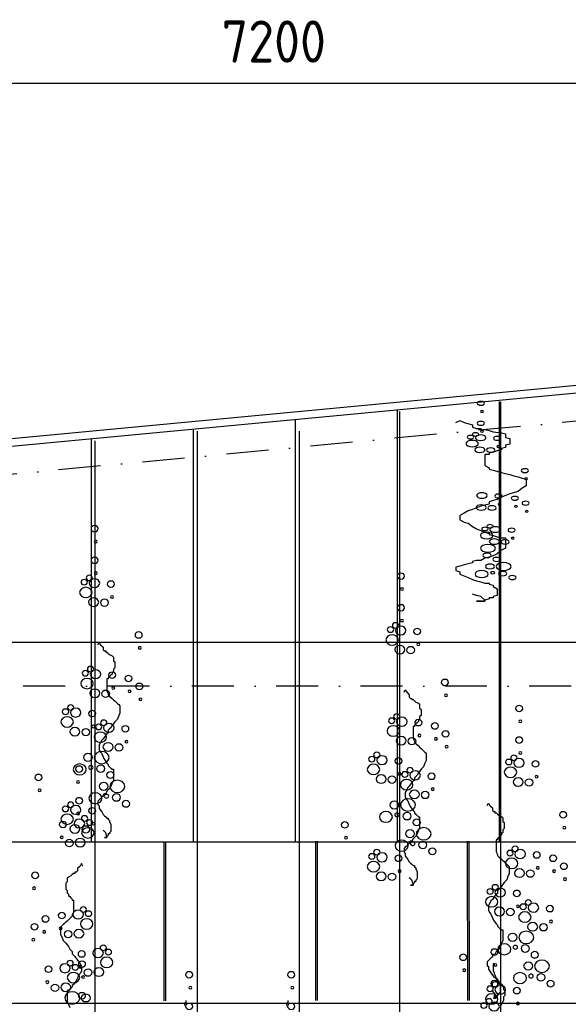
# Model space of a CAD drawing. Extents: x 39126 to 165842, y 74119 to 102739.
# Tile 19 of 22: x 122356 to 128863, y 85959 to 97643. Entities that reach past the tile are written whole.
import ezdxf
from ezdxf.enums import TextEntityAlignment as Align

# ---------------------------------------------------------------- set-up
doc = ezdxf.new("R2010")
doc.units = 0
doc.header["$LTSCALE"] = 1000
doc.header["$MEASUREMENT"] = 0
doc.linetypes.add('DASHDOT', pattern=[1, 0.5, -0.25, 0, -0.25])
for name, color, linetype in [('B02', 7, 'CONTINUOUS'), ('B03', 7, 'CONTINUOUS'), ('B20', 7, 'CONTINUOUS')]:
    doc.layers.add(name, color=color, linetype=linetype)
doc.styles.add('TXT', font='isocp.shx')

msp = doc.modelspace()

# ---------------------------------------------------------------- linework, layer by layer
at = {"layer": 'B02', "color": 8, "linetype": 'DASHDOT'}
for p, q in [((162147, 96014), (51613, 85576)), ((160901, 89735), (55136, 89735))]:
    msp.add_line(p, q, dxfattribs=at)
at = {"layer": 'B03', "color": 8, "linetype": 'Continuous'}
for p, q in [((129337, 93338), (50525, 85895)), ((129337, 93247), (51034, 85853)), ((126832, 93009), (126832, 87885)), ((128042, 93113), (128042, 87885)), ((128062, 82339), (128062, 93109)), ((125622, 92898), (125622, 87885)), ((126866, 82459), (126866, 92993)), ((124412, 92787), (124412, 87885)), ((123202, 92660), (123202, 87885)), ((124465, 82668), (124465, 92760)), ((125675, 82668), (125675, 92760)), ((123252, 82758), (123252, 92644)), ((97719, 90255), (129222, 90255)), ((124065, 87892), (124066, 86001)), ((124085, 87892), (124086, 86001)), ((125865, 87893), (125866, 86002)), ((125885, 87893), (125886, 86002)), ((127665, 87894), (127666, 86003)), ((127685, 87894), (127686, 86003))]:
    msp.add_line(p, q, dxfattribs=at)
for points in [[(127529, 92861), (127577, 92888), (127628, 92861), (127726, 92834), (127726, 92807), (127774, 92793), (127825, 92793), (127825, 92780), (127873, 92780), (127923, 92766), (127971, 92753), (128070, 92740), (128117, 92727), (128117, 92713), (128117, 92686), (128168, 92673), (128168, 92659), (128168, 92646), (128168, 92632), (128168, 92619), (128168, 92606), (128117, 92592), (128117, 92579), (128117, 92566), (128070, 92553), (128070, 92539), (128019, 92526), (127971, 92512), (127923, 92499), (127923, 92485), (127873, 92485), (127873, 92472), (127873, 92458), (127873, 92445), (127873, 92431), (127873, 92405), (127873, 92392), (127873, 92365), (127873, 92351), (127923, 92324), (127923, 92311), (127971, 92297), (128070, 92271), (128117, 92257), (128168, 92244), (128216, 92231), (128267, 92218), (128314, 92204), (128362, 92191), (128362, 92164), (128362, 92137), (128362, 92110), (128314, 92083), (128267, 92043), (128168, 92016), (128070, 91976), (128019, 91949), (127971, 91936), (127923, 91922), (127923, 91909), (127923, 91895), (127873, 91882), (127825, 91869), (127726, 91829), (127676, 91815), (127628, 91788), (127577, 91761), (127577, 91734), (127577, 91721), (127577, 91708), (127628, 91681), (127676, 91668), (127726, 91628), (127774, 91601), (127873, 91560), (127923, 91547), (127923, 91534), (127971, 91521), (128019, 91507), (128070, 91494), (128117, 91494), (128117, 91467), (128117, 91440), (128117, 91426), (128117, 91399), (128117, 91373), (128070, 91346), (128019, 91306), (127971, 91279), (127923, 91266), (127873, 91252), (127825, 91225), (127774, 91225), (127726, 91212), (127726, 91199), (127676, 91186), (127628, 91172), (127577, 91159), (127529, 91145), (127529, 91132), (127529, 91118)], [(127529, 91118), (127529, 91105), (127577, 91091), (127577, 91064), (127676, 91025), (127726, 90998), (127774, 90984), (127825, 90971), (127873, 90958), (127923, 90958), (127923, 90944), (127971, 90931), (127971, 90917), (128019, 90890), (128019, 90863), (128019, 90851), (128019, 90837), (128019, 90810), (127971, 90797), (127971, 90783), (127923, 90783), (127923, 90770), (127873, 90756), (127873, 90743), (127825, 90743), (127774, 90743), (127825, 90743), (127873, 90743), (127873, 90756), (127873, 90743), (127873, 90756), (127825, 90797), (127774, 90810), (127726, 90824)], [(123283, 90225), (123298, 90254), (123314, 90225), (123345, 90196), (123345, 90167), (123360, 90152), (123376, 90152), (123376, 90138), (123391, 90138), (123407, 90123), (123422, 90109), (123453, 90094), (123468, 90080), (123468, 90065), (123468, 90036), (123484, 90022), (123484, 90007), (123484, 89993), (123484, 89978), (123484, 89964), (123484, 89950), (123468, 89935), (123468, 89921), (123468, 89906), (123453, 89892), (123453, 89877), (123437, 89863), (123422, 89848), (123407, 89834), (123407, 89819), (123391, 89819), (123391, 89805), (123391, 89790), (123391, 89776), (123391, 89761), (123391, 89732), (123391, 89718), (123391, 89689), (123391, 89674), (123407, 89645), (123407, 89631), (123422, 89616), (123453, 89588), (123468, 89573), (123484, 89559), (123499, 89544), (123515, 89530), (123530, 89515), (123545, 89501), (123545, 89472), (123545, 89443), (123545, 89414), (123530, 89385), (123515, 89341), (123484, 89312), (123453, 89269), (123437, 89240), (123422, 89226), (123407, 89211), (123407, 89197), (123407, 89182), (123391, 89168), (123376, 89153), (123345, 89110), (123329, 89095), (123314, 89066), (123298, 89037), (123298, 89008), (123298, 88994), (123298, 88979), (123314, 88950), (123329, 88936), (123345, 88893), (123360, 88864), (123391, 88820), (123407, 88806), (123407, 88791), (123422, 88777), (123437, 88762), (123453, 88748), (123468, 88748), (123468, 88719), (123468, 88690), (123468, 88675), (123468, 88646), (123468, 88617), (123453, 88588), (123437, 88545), (123422, 88516), (123407, 88502), (123391, 88487), (123376, 88458), (123360, 88458), (123345, 88444), (123345, 88429), (123329, 88415), (123314, 88400), (123298, 88386), (123283, 88371), (123283, 88357), (123283, 88342)], [(126915, 89662), (126930, 89691), (126946, 89662), (126977, 89633), (126977, 89604), (126992, 89589), (127008, 89589), (127008, 89575), (127023, 89575), (127039, 89560), (127054, 89546), (127085, 89531), (127100, 89517), (127100, 89502), (127100, 89473), (127116, 89459), (127116, 89444), (127116, 89430), (127116, 89415), (127116, 89401), (127116, 89387), (127100, 89372), (127100, 89358), (127100, 89343), (127085, 89329), (127085, 89314), (127069, 89300), (127054, 89285), (127039, 89271), (127039, 89256), (127023, 89256), (127023, 89242), (127023, 89227), (127023, 89213), (127023, 89198), (127023, 89169), (127023, 89155), (127023, 89126), (127023, 89111), (127039, 89082), (127039, 89068), (127054, 89053), (127085, 89025), (127100, 89010), (127116, 88996), (127131, 88981), (127147, 88967), (127162, 88952), (127177, 88938), (127177, 88909), (127177, 88880), (127177, 88851), (127162, 88822), (127147, 88778), (127116, 88749), (127085, 88706), (127069, 88677), (127054, 88663), (127039, 88648), (127039, 88634), (127039, 88619), (127023, 88605), (127008, 88590), (126977, 88547), (126961, 88532), (126946, 88503), (126930, 88474), (126930, 88445), (126930, 88431), (126930, 88416), (126946, 88387), (126961, 88373), (126977, 88330), (126992, 88301), (127023, 88257), (127039, 88243), (127039, 88228), (127054, 88214), (127069, 88199), (127085, 88185), (127100, 88185), (127100, 88156), (127100, 88127), (127100, 88112), (127100, 88083), (127100, 88054), (127085, 88025), (127069, 87982), (127054, 87953), (127039, 87939), (127023, 87924), (127008, 87895), (126992, 87895), (126977, 87881), (126977, 87866), (126961, 87852), (126946, 87837), (126930, 87823), (126915, 87808), (126915, 87794), (126915, 87779)], [(123283, 88342), (123283, 88328), (123298, 88313), (123298, 88284), (123329, 88241), (123345, 88212), (123360, 88197), (123376, 88183), (123391, 88169), (123407, 88169), (123407, 88154), (123422, 88140), (123422, 88125), (123437, 88096), (123437, 88067), (123437, 88053), (123437, 88038), (123437, 88009), (123422, 87995), (123422, 87980), (123407, 87980), (123407, 87966), (123391, 87951), (123391, 87937), (123376, 87937), (123360, 87937), (123376, 87937), (123391, 87937), (123391, 87951), (123391, 87937), (123391, 87951), (123376, 87995), (123360, 88009), (123345, 88024)], [(127900, 88318), (127915, 88347), (127931, 88318), (127962, 88289), (127962, 88260), (127977, 88245), (127993, 88245), (127993, 88231), (128008, 88231), (128024, 88216), (128039, 88202), (128070, 88187), (128085, 88173), (128085, 88158), (128085, 88129), (128101, 88115), (128101, 88100), (128101, 88086), (128101, 88071), (128101, 88057), (128101, 88043), (128085, 88028), (128085, 88014), (128085, 87999), (128070, 87985), (128070, 87970), (128054, 87956), (128039, 87941), (128024, 87927), (128024, 87912), (128008, 87912), (128008, 87898), (128008, 87883), (128008, 87869), (128008, 87854), (128008, 87825), (128008, 87811), (128008, 87782), (128008, 87767), (128024, 87738), (128024, 87724), (128039, 87709), (128070, 87681), (128085, 87666), (128101, 87652), (128116, 87637), (128132, 87623), (128147, 87608), (128162, 87594), (128162, 87565), (128162, 87536), (128162, 87507), (128147, 87478), (128132, 87434), (128101, 87405), (128070, 87362), (128054, 87333), (128039, 87319), (128024, 87304), (128024, 87290), (128024, 87275), (128008, 87261), (127993, 87246), (127962, 87203), (127946, 87188), (127931, 87159), (127915, 87130), (127915, 87101), (127915, 87087), (127915, 87072), (127931, 87043), (127946, 87029), (127962, 86986), (127977, 86957), (128008, 86913), (128024, 86899), (128024, 86884), (128039, 86870), (128054, 86855), (128070, 86841), (128085, 86841), (128085, 86812), (128085, 86783), (128085, 86768), (128085, 86739), (128085, 86710), (128070, 86681), (128054, 86638), (128039, 86609), (128024, 86595), (128008, 86580), (127993, 86551), (127977, 86551), (127962, 86537), (127962, 86522), (127946, 86508), (127931, 86493), (127915, 86479), (127900, 86464), (127900, 86450), (127900, 86435)], [(100812, 85968), (100812, 87885), (129222, 87885)], [(126915, 87779), (126915, 87765), (126930, 87750), (126930, 87721), (126961, 87678), (126977, 87649), (126992, 87634), (127008, 87620), (127023, 87606), (127039, 87606), (127039, 87591), (127054, 87577), (127054, 87562), (127069, 87533), (127069, 87504), (127069, 87490), (127069, 87475), (127069, 87446), (127054, 87432), (127054, 87417), (127039, 87417), (127039, 87403), (127023, 87388), (127023, 87374), (127008, 87374), (126992, 87374), (127008, 87374), (127023, 87374), (127023, 87388), (127023, 87374), (127023, 87388), (127008, 87432), (126992, 87446), (126977, 87461)], [(123103, 87599), (123088, 87628), (123072, 87599), (123041, 87570), (123041, 87541), (123026, 87526), (123010, 87526), (123010, 87512), (122995, 87512), (122979, 87497), (122964, 87483), (122933, 87468), (122918, 87454), (122918, 87439), (122918, 87410), (122902, 87396), (122902, 87381), (122902, 87367), (122902, 87352), (122902, 87338), (122902, 87324), (122918, 87309), (122918, 87295), (122918, 87280), (122933, 87266), (122933, 87251), (122949, 87237), (122964, 87222), (122979, 87208), (122979, 87193), (122995, 87193), (122995, 87179), (122995, 87164), (122995, 87150), (122995, 87135), (122995, 87106), (122995, 87092), (122995, 87063), (122995, 87048), (122979, 87019), (122979, 87005), (122964, 86990), (122933, 86962), (122918, 86947), (122902, 86933), (122887, 86918), (122871, 86904), (122856, 86889), (122841, 86875), (122841, 86846), (122841, 86817), (122841, 86788), (122856, 86759), (122871, 86715), (122902, 86686), (122933, 86643), (122949, 86614), (122964, 86600), (122979, 86585), (122979, 86571), (122979, 86556), (122995, 86542), (123010, 86527), (123041, 86484), (123057, 86469), (123072, 86440), (123088, 86411), (123088, 86382), (123088, 86368), (123088, 86353), (123072, 86324), (123057, 86310), (123041, 86267), (123026, 86238), (122995, 86194), (122979, 86180), (122979, 86165), (122964, 86151), (122949, 86136), (122933, 86122), (122918, 86122), (122918, 86093), (122918, 86064), (122918, 86049), (122918, 86020), (122918, 85991), (122933, 85962), (122949, 85919)], [(127900, 86435), (127900, 86421), (127915, 86406), (127915, 86377), (127946, 86334), (127962, 86305), (127977, 86290), (127993, 86276), (128008, 86262), (128024, 86262), (128024, 86247), (128039, 86233), (128039, 86218), (128054, 86189), (128054, 86160), (128054, 86146), (128054, 86131), (128054, 86102), (128039, 86088), (128039, 86073), (128024, 86073), (128024, 86059), (128008, 86044), (128008, 86030), (127993, 86030), (127977, 86030), (127993, 86030), (128008, 86030), (128008, 86044), (128008, 86030), (128008, 86044), (127993, 86088), (127977, 86102), (127962, 86117)], [(127985, 86438), (127970, 86438), (127970, 86424), (127970, 86409), (127970, 86395), (127970, 86380), (127970, 86351), (127985, 86337), (127985, 86322), (128001, 86293), (128001, 86279), (128016, 86264), (128016, 86236), (128032, 86221), (128063, 86207), (128078, 86192), (128078, 86178), (128094, 86163), (128094, 86149), (128094, 86134), (128109, 86120), (128109, 86105), (128109, 86091), (128109, 86076), (128109, 86062), (128094, 86047), (128094, 86033), (128094, 86004), (128078, 85975), (128063, 85946)], [(124326, 86003), (124326, 85974), (124311, 85974), (124311, 85960), (124311, 85945)], [(125536, 86003), (125536, 85974), (125521, 85974), (125521, 85960), (125521, 85945)], [(151227, 80085), (151227, 85968), (100810, 85968)]]:
    msp.add_lwpolyline(points, dxfattribs=at)
for centre, major_axis, ratio in [((127827, 93091), (43.1, 0), 0.525197), ((127840, 92994), (17.8, 0), 0.525197), ((127827, 92853), (43.1, 0), 0.525197), ((127703, 92689), (37.9, 0), 0.525197), ((127763, 92721), (37.7, 0), 0.525197), ((127824, 92682), (62.8, 0), 0.525197), ((127840, 92757), (17.8, 0), 0.525197), ((128020, 92675), (43.1, 0), 0.525197), ((127723, 92612), (74.1, 0), 0.525197), ((127815, 92539), (60, 0), 0.525197), ((127943, 92535), (48.8, 0), 0.525197), ((128033, 92578), (17.8, 0), 0.525197), ((128349, 92292), (43.1, 0), 0.525197), ((128362, 92196), (17.8, 0), 0.525197), ((127838, 91997), (62.8, 0), 0.525197), ((128034, 91990), (43.1, 0), 0.525197), ((128228, 91964), (43.1, 0), 0.525197), ((127829, 91854), (60, 0), 0.525197), ((127957, 91850), (48.8, 0), 0.525197), ((128047, 91893), (17.8, 0), 0.525197), ((128241, 91868), (17.8, 0), 0.525197), ((128357, 91905), (43.1, 0), 0.525197), ((128370, 91808), (17.8, 0), 0.525197), ((123245, 91603), (43.1, 0), 0.828947), ((127874, 91600), (37.9, 0), 0.525197), ((127934, 91632), (37.7, 0), 0.525197), ((127995, 91593), (62.8, 0), 0.525197), ((128191, 91586), (43.1, 0), 0.525197), ((127894, 91523), (74.1, 0), 0.525197), ((128204, 91490), (17.8, 0), 0.525197), ((123258, 91450), (17.8, 0), 0.828947), ((127910, 91370), (88.3, 0), 0.525197), ((127986, 91450), (60, 0), 0.525197), ((128114, 91446), (48.8, 0), 0.525197), ((123245, 91228), (43.1, 0), 0.828947), ((127899, 91286), (50.4, 0), 0.525197), ((128012, 91239), (45.1, 0), 0.525197), ((127934, 91155), (54.4, 0), 0.525197), ((128096, 91154), (88.3, 0), 0.525197), ((123182, 91018), (37.7, 0), 0.828947), ((123258, 91075), (17.8, 0), 0.828947), ((126878, 91040), (43.1, 0), 0.828947), ((127835, 91064), (77.9, 0), 0.525197), ((127966, 91079), (26.5, 0), 0.525197), ((128085, 91070), (50.4, 0), 0.525197), ((128198, 91023), (45.1, 0), 0.525197), ((123141, 90846), (74.1, 0), 0.828947), ((123121, 90968), (37.9, 0), 0.828947), ((123242, 90957), (62.8, 0), 0.828947), ((123438, 90946), (43.1, 0), 0.828947), ((123451, 90793), (17.8, 0), 0.828947), ((126891, 90887), (17.8, 0), 0.828947), ((123233, 90731), (60, 0), 0.828947), ((123362, 90725), (48.8, 0), 0.828947), ((126878, 90665), (43.1, 0), 0.828947), ((126814, 90455), (37.7, 0), 0.828947), ((126875, 90394), (62.8, 0), 0.828947), ((126891, 90512), (17.8, 0), 0.828947), ((123767, 90342), (43.1, 0), 0.828947), ((126774, 90283), (74.1, 0), 0.828947), ((126754, 90405), (37.9, 0), 0.828947), ((127071, 90383), (43.1, 0), 0.828947), ((126866, 90168), (60, 0), 0.828947), ((127084, 90230), (17.8, 0), 0.828947), ((123780, 90189), (17.8, 0), 0.828947), ((126994, 90162), (48.8, 0), 0.828947), ((123135, 89887), (37.9, 0), 0.828947), ((123196, 89937), (37.7, 0), 0.828947), ((123256, 89876), (62.8, 0), 0.828947), ((123452, 89865), (43.1, 0), 0.828947), ((123646, 89825), (43.1, 0), 0.828947), ((123155, 89765), (74.1, 0), 0.828947), ((123775, 89731), (43.1, 0), 0.828947), ((127400, 89779), (43.1, 0), 0.828947), ((123247, 89650), (60, 0), 0.828947), ((123376, 89644), (48.8, 0), 0.828947), ((123465, 89712), (17.8, 0), 0.828947), ((123659, 89672), (17.8, 0), 0.828947), ((127413, 89626), (17.8, 0), 0.828947), ((122960, 89481), (37.7, 0), 0.828947), ((123788, 89578), (17.8, 0), 0.828947), ((128281, 89469), (43.1, 0), 0.828947), ((122899, 89431), (37.9, 0), 0.828947), ((123020, 89420), (62.8, 0), 0.828947), ((123216, 89409), (43.1, 0), 0.828947), ((126828, 89374), (37.7, 0), 0.828947), ((122919, 89309), (74.1, 0), 0.828947), ((123229, 89256), (17.8, 0), 0.828947), ((123292, 89250), (37.9, 0), 0.828947), ((123353, 89300), (37.7, 0), 0.828947), ((123413, 89239), (62.8, 0), 0.828947), ((126768, 89324), (37.9, 0), 0.828947), ((126889, 89313), (62.8, 0), 0.828947), ((127085, 89302), (43.1, 0), 0.828947), ((127279, 89262), (43.1, 0), 0.828947), ((128294, 89316), (17.8, 0), 0.828947), ((123011, 89194), (60, 0), 0.828947), ((123140, 89188), (48.8, 0), 0.828947), ((123312, 89128), (74.1, 0), 0.828947), ((123609, 89228), (43.1, 0), 0.828947), ((126788, 89202), (74.1, 0), 0.828947), ((127098, 89149), (17.8, 0), 0.828947), ((127408, 89168), (43.1, 0), 0.828947), ((123404, 89013), (60, 0), 0.828947), ((123533, 89007), (48.8, 0), 0.828947), ((123622, 89075), (17.8, 0), 0.828947), ((126880, 89087), (60, 0), 0.828947), ((127008, 89081), (48.8, 0), 0.828947), ((127292, 89109), (17.8, 0), 0.828947), ((128281, 89094), (43.1, 0), 0.828947), ((123166, 88888), (54.4, 0), 0.828947), ((123328, 88887), (88.3, 0), 0.828947), ((126592, 88918), (37.7, 0), 0.828947), ((127421, 89015), (17.8, 0), 0.828947), ((128294, 88941), (17.8, 0), 0.828947), ((123068, 88746), (77.9, 0), 0.828947), ((126552, 88746), (74.1, 0), 0.828947), ((126532, 88868), (37.9, 0), 0.828947), ((126653, 88857), (62.8, 0), 0.828947), ((126849, 88846), (43.1, 0), 0.828947), ((128157, 88834), (37.9, 0), 0.828947), ((128218, 88884), (37.7, 0), 0.828947), ((128278, 88823), (62.8, 0), 0.828947), ((128474, 88812), (43.1, 0), 0.828947), ((122580, 88651), (43.1, 0), 0.828947), ((123062, 88750), (-43.1, 0), 0.828947), ((123199, 88770), (26.5, 0), 0.828947), ((123317, 88755), (50.4, 0), 0.828947), ((123430, 88680), (45.1, 0), 0.828947), ((126862, 88693), (17.8, 0), 0.828947), ((126925, 88687), (37.9, 0), 0.828947), ((126985, 88737), (37.7, 0), 0.828947), ((127046, 88676), (62.8, 0), 0.828947), ((127242, 88665), (43.1, 0), 0.828947), ((128177, 88712), (74.1, 0), 0.828947), ((123048, 88597), (-17.8, 0), 0.828947), ((123352, 88546), (54.4, 0), 0.828947), ((123514, 88545), (88.3, 0), 0.828947), ((126644, 88631), (60, 0), 0.828947), ((126772, 88625), (48.8, 0), 0.828947), ((126945, 88565), (74.1, 0), 0.828947), ((128269, 88597), (60, 0), 0.828947), ((128398, 88591), (48.8, 0), 0.828947), ((128487, 88659), (17.8, 0), 0.828947), ((122593, 88498), (17.8, 0), 0.828947), ((123254, 88404), (77.9, 0), 0.828947), ((123503, 88413), (50.4, 0), 0.828947), ((127037, 88450), (60, 0), 0.828947), ((127165, 88444), (48.8, 0), 0.828947), ((127255, 88512), (17.8, 0), 0.828947), ((122960, 88327), (37.7, 0), 0.828947), ((123062, 88375), (-43.1, 0), 0.828947), ((123385, 88428), (26.5, 0), 0.828947), ((123616, 88338), (45.1, 0), 0.828947), ((126799, 88325), (54.4, 0), 0.828947), ((126961, 88324), (88.3, 0), 0.828947), ((122899, 88277), (37.9, 0), 0.828947), ((123020, 88266), (62.8, 0), 0.828947), ((123048, 88222), (-17.8, 0), 0.828947), ((123216, 88255), (43.1, 0), 0.828947), ((126700, 88183), (77.9, 0), 0.828947), ((126831, 88207), (26.5, 0), 0.828947), ((126950, 88192), (50.4, 0), 0.828947), ((128803, 88208), (43.1, 0), 0.828947), ((122869, 88093), (-43.1, 0), 0.828947), ((122919, 88155), (74.1, 0), 0.828947), ((123064, 88104), (-62.8, 0), 0.828947), ((123125, 88165), (-37.7, 0), 0.828947), ((123186, 88115), (-37.9, 0), 0.828947), ((123229, 88102), (17.8, 0), 0.828947), ((126213, 88088), (43.1, 0), 0.828947), ((127063, 88117), (45.1, 0), 0.828947), ((123011, 88040), (60, 0), 0.828947), ((123140, 88034), (48.8, 0), 0.828947), ((123165, 87993), (-74.1, 0), 0.828947), ((126985, 87983), (54.4, 0), 0.828947), ((127147, 87982), (88.3, 0), 0.828947), ((128816, 88055), (17.8, 0), 0.828947), ((122855, 87940), (-17.8, 0), 0.828947), ((122945, 87872), (-48.8, 0), 0.828947), ((123073, 87878), (-60, 0), 0.828947), ((126226, 87935), (17.8, 0), 0.828947), ((126886, 87841), (77.9, 0), 0.828947), ((127017, 87865), (26.5, 0), 0.828947), ((127136, 87850), (50.4, 0), 0.828947), ((126592, 87764), (37.7, 0), 0.828947), ((126653, 87703), (62.8, 0), 0.828947), ((127249, 87775), (45.1, 0), 0.828947), ((128171, 87753), (37.9, 0), 0.828947), ((128232, 87803), (37.7, 0), 0.828947), ((128292, 87742), (62.8, 0), 0.828947), ((128488, 87731), (43.1, 0), 0.828947), ((126552, 87592), (74.1, 0), 0.828947), ((126532, 87714), (37.9, 0), 0.828947), ((126849, 87692), (43.1, 0), 0.828947), ((128191, 87631), (74.1, 0), 0.828947), ((128682, 87691), (43.1, 0), 0.828947), ((122540, 87489), (-43.1, 0), 0.828947), ((126644, 87477), (60, 0), 0.828947), ((126862, 87539), (17.8, 0), 0.828947), ((128283, 87516), (60, 0), 0.828947), ((128412, 87510), (48.8, 0), 0.828947), ((128501, 87578), (17.8, 0), 0.828947), ((128695, 87538), (17.8, 0), 0.828947), ((128811, 87597), (43.1, 0), 0.828947), ((126772, 87471), (48.8, 0), 0.828947), ((128824, 87444), (17.8, 0), 0.828947), ((122526, 87336), (-17.8, 0), 0.828947), ((127935, 87297), (37.9, 0), 0.828947), ((127996, 87347), (37.7, 0), 0.828947), ((128056, 87286), (62.8, 0), 0.828947), ((128252, 87275), (43.1, 0), 0.828947), ((127955, 87175), (74.1, 0), 0.828947), ((128389, 87166), (37.7, 0), 0.828947), ((123050, 87023), (-62.8, 0), 0.828947), ((123111, 87084), (-37.7, 0), 0.828947), ((123172, 87034), (-37.9, 0), 0.828947), ((128047, 87060), (60, 0), 0.828947), ((128176, 87054), (48.8, 0), 0.828947), ((128265, 87122), (17.8, 0), 0.828947), ((128348, 86994), (74.1, 0), 0.828947), ((128328, 87116), (37.9, 0), 0.828947), ((128449, 87105), (62.8, 0), 0.828947), ((128645, 87094), (43.1, 0), 0.828947), ((122661, 86972), (-43.1, 0), 0.828947), ((122855, 87012), (-43.1, 0), 0.828947), ((123151, 86912), (-74.1, 0), 0.828947), ((128658, 86941), (17.8, 0), 0.828947), ((122532, 86878), (-43.1, 0), 0.828947), ((122647, 86819), (-17.8, 0), 0.828947), ((122841, 86859), (-17.8, 0), 0.828947), ((122931, 86791), (-48.8, 0), 0.828947), ((123059, 86797), (-60, 0), 0.828947), ((128364, 86753), (88.3, 0), 0.828947), ((128440, 86879), (60, 0), 0.828947), ((128569, 86873), (48.8, 0), 0.828947), ((122518, 86725), (-17.8, 0), 0.828947), ((128202, 86754), (54.4, 0), 0.828947), ((123091, 86556), (-43.1, 0), 0.828947), ((123286, 86567), (-62.8, 0), 0.828947), ((123347, 86628), (-37.7, 0), 0.828947), ((123408, 86578), (-37.9, 0), 0.828947), ((127986, 86579), (43.1, 0), 0.828947), ((128104, 86612), (77.9, 0), 0.828947), ((128235, 86636), (26.5, 0), 0.828947), ((128353, 86621), (50.4, 0), 0.828947), ((128466, 86546), (45.1, 0), 0.828947), ((122954, 86447), (-37.7, 0), 0.828947), ((123095, 86435), (43.1, 0), 0.828947), ((123387, 86456), (-74.1, 0), 0.828947), ((127616, 86517), (43.1, 0), 0.828947), ((128550, 86411), (88.3, 0), 0.828947), ((122698, 86375), (-43.1, 0), 0.828947), ((122893, 86386), (-62.8, 0), 0.828947), ((123015, 86397), (-37.9, 0), 0.828947), ((123077, 86403), (-17.8, 0), 0.828947), ((123167, 86335), (-48.8, 0), 0.828947), ((123295, 86341), (-60, 0), 0.828947), ((127629, 86364), (17.8, 0), 0.828947), ((127999, 86426), (17.8, 0), 0.828947), ((128388, 86412), (54.4, 0), 0.828947), ((122684, 86222), (-17.8, 0), 0.828947), ((122994, 86275), (-74.1, 0), 0.828947), ((123108, 86282), (17.8, 0), 0.828947), ((124367, 86309), (43.1, 0), 0.828947), ((125577, 86309), (43.1, 0), 0.828947), ((127986, 86204), (43.1, 0), 0.828947), ((128290, 86270), (77.9, 0), 0.828947), ((128421, 86294), (26.5, 0), 0.828947), ((128539, 86279), (50.4, 0), 0.828947), ((128652, 86204), (45.1, 0), 0.828947), ((122774, 86154), (-48.8, 0), 0.828947), ((122902, 86160), (-60, 0), 0.828947), ((124380, 86156), (17.8, 0), 0.828947), ((125590, 86156), (17.8, 0), 0.828947), ((127935, 86143), (37.9, 0), 0.828947), ((127996, 86193), (37.7, 0), 0.828947), ((128056, 86132), (62.8, 0), 0.828947), ((128252, 86121), (43.1, 0), 0.828947), ((122979, 86034), (-88.3, 0), 0.828947), ((123095, 86060), (43.1, 0), 0.828947), ((123140, 86035), (-54.4, 0), 0.828947), ((127955, 86021), (74.1, 0), 0.828947), ((127922, 85994), (37.7, 0), 0.828947), ((127999, 86051), (17.8, 0), 0.828947), ((124367, 85934), (43.1, 0), 0.828947), ((125577, 85934), (43.1, 0), 0.828947), ((127862, 85944), (37.9, 0), 0.828947), ((127983, 85933), (62.8, 0), 0.828947), ((128265, 85968), (17.8, 0), 0.828947)]:
    msp.add_ellipse(centre, major_axis=major_axis, ratio=ratio, start_param=0, end_param=6.283175, dxfattribs=at)
at = {"layer": 'B20', "color": 1, "linetype": 'Continuous'}
msp.add_line((129122, 96884), (121922, 96884), dxfattribs=at)

# ---------------------------------------------------------------- texts
at = {"layer": 'B20', "color": 1, "linetype": 'Continuous', "style": 'TXT'}
msp.add_text('7200', height=500, dxfattribs=at).set_placement((124752, 97384), align=Align.MIDDLE_LEFT)

doc.saveas('drawing.dxf')
